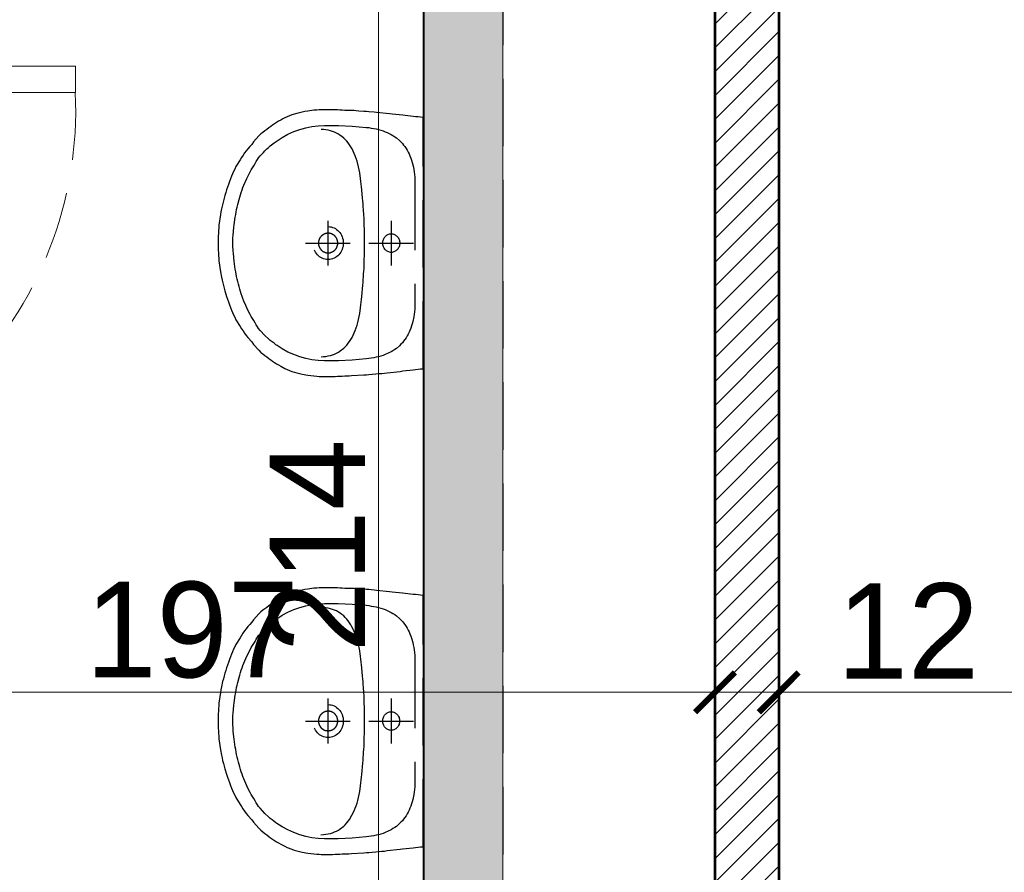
# Model space of a CAD drawing. Header units: millimetres. Extents: x 49320 to 60117, y -4209 to 20568.
# Tile 199 of 252: x 51797 to 51982, y 6333 to 6493. Entities that reach past the tile are written whole.
import ezdxf

# ---------------------------------------------------------------- set-up
doc = ezdxf.new("R2010")
doc.units = ezdxf.units.MM
doc.linetypes.add('CONTINOUS', pattern=[0])
doc.linetypes.add('DASHED', pattern=[19.05, 12.7, -6.35])
doc.layers.add('_AA powierzchnia', color=3, linetype='Continuous', lineweight=25, plot=False)
for name, color, linetype, lineweight, true_color in [('_AA rozbiórki', 7, 'DASHED', 25, 0xc73200), ('_AA stolarka proj', 7, 'Continuous', 18, 0x003df5), ('_AA szraf PROJ', 7, 'Continuous', 13, 0x003df5), ('_AA WYMIARY proj', 7, 'CONTINOUS', 18, 0x0037db), ('_AA ściany proj.', 7, 'CONTINOUS', 53, 0x0037db), ('A armatura', 7, 'Continuous', 0, 0x0505ff)]:
    doc.layers.add(name, color=color, linetype=linetype, lineweight=lineweight, true_color=true_color)
doc.layers.add('_HD-INWENTARYZACJA_WIDOK', color=251, linetype='Continuous', lineweight=18)
doc.dimstyles.new('_HD_050_BET_CM', dxfattribs={"dimtxt": 10, "dimasz": 7.5, "dimexe": 2.5, "dimexo": 5, "dimgap": 2.5, "dimtad": 1, "dimdec": 1, "dimrnd": 0.5, "dimtxsty": 'Standard', "dimblk": 'ARCHTICK', "dimcen": 1.25, "dimclre": 208, "dimclrt": 256, "dimadec": 1, "dimazin": 0, "dimtfac": 1, "dimtdec": 1, "dimtix": 1, "dimtmove": 1, "dimatfit": 0, "dimldrblk": 'ARCHTICK', "dimfxl": 7.5, "dimfxlon": 1, "dimlwd": -1, "dimlwe": -1, "dimarcsym": 0})

# ---------------------------------------------------------------- blocks, each defined once
blk = doc.blocks.new('_HD_BLOKI_UMYWALKA3')
for points in [[(-25, -14.71), (-25, -14.76), (-25.03, -15.23), (-25.05, -15.67), (-25.08, -16.14), (-25.08, -16.58), (-25.1, -17.05), (-25.1, -19.2), (-25.08, -19.59), (-25.05, -20.01), (-25.03, -20.62), (-24.87, -21.74), (-24.8, -22.28), (-24.67, -22.82), (-24.57, -23.31), (-24.44, -23.8), (-24.14, -24.73), (-23.78, -25.62), (-23.6, -26.04), (-23.4, -26.44), (-23.17, -26.83), (-22.97, -27.23), (-22.71, -27.6), (-22.49, -28), (-22.23, -28.37), (-21.98, -28.72), (-21.7, -29.1), (-21.42, -29.45), (-21.14, -29.82), (-20.86, -30.17), (-20.56, -30.55), (-20.18, -30.94), (-19.06, -31.97), (-18.6, -32.3), (-18.19, -32.65), (-17.79, -33), (-17.38, -33.32), (-16.98, -33.63), (-16.54, -33.93), (-16.14, -34.21), (-15.71, -34.49), (-14.41, -35.26), (-13.95, -35.47), (-13.52, -35.71), (-13.06, -35.92), (-12.63, -36.1), (-12.1, -36.31), (-11.59, -36.5), (-11.06, -36.69), (-10.55, -36.87), (-10.04, -37.04), (-9.51, -37.2), (-9, -37.36), (-8.49, -37.5), (-7.96, -37.62), (-7.45, -37.76), (-6.44, -37.99), (-5.9, -38.09), (-5.4, -38.18), (-3.36, -38.46), (-2.86, -38.51), (-2.35, -38.53), (-1.84, -38.58), (-1.36, -38.6), (1.33, -38.6), (1.84, -38.58), (2.35, -38.53), (2.86, -38.51), (3.36, -38.46), (5.4, -38.18), (6.41, -37.99), (6.95, -37.88), (7.45, -37.76), (7.96, -37.62), (8.47, -37.5), (9, -37.36), (10.02, -37.04), (10.55, -36.87), (11.06, -36.69), (11.59, -36.5), (12.1, -36.31), (12.61, -36.1), (13.06, -35.92), (13.52, -35.71), (13.95, -35.47), (14.41, -35.26), (15.71, -34.49), (16.11, -34.21), (16.54, -33.93), (16.95, -33.63), (17.38, -33.32), (17.79, -33), (18.6, -32.3), (19.06, -31.97), (20.18, -30.94), (20.56, -30.55), (20.84, -30.17), (21.14, -29.82), (21.42, -29.45), (21.7, -29.1), (21.95, -28.72), (22.23, -28.37), (22.49, -28), (22.71, -27.6), (22.94, -27.23), (23.17, -26.83), (23.58, -26.04), (23.78, -25.62), (24.14, -24.73), (24.29, -24.26), (24.42, -23.8), (24.57, -23.31), (24.67, -22.82), (24.87, -21.74), (24.95, -21.18), (25, -20.62), (25.05, -20.01), (25.08, -19.59), (25.1, -19.2), (25.1, -17.05), (25.08, -16.58), (25.05, -16.14), (25.05, -15.67), (25.03, -15.23), (25, -14.76), (25, -14.71), (24.97, -14.41), (24.97, -13.96), (24.95, -13.52), (24.82, -11.19), (24.77, -10.7), (24.75, -10.23), (24.54, -8.27), (24.52, -7.78), (24.47, -7.29), (24.39, -6.8), (24.14, -4.34), (24.06, -3.85), (23.86, -1.89), (23.81, -1.42), (23.76, -0.93), (23.68, -0.47), (23.65, 0), (-23.65, 0), (-23.7, -0.47), (-23.76, -0.93), (-23.81, -1.42), (-23.86, -1.89), (-23.91, -2.38), (-23.96, -2.87), (-24.01, -3.36), (-24.09, -3.85), (-24.29, -5.81), (-24.37, -6.31), (-24.62, -8.76), (-24.64, -9.25), (-24.75, -10.23), (-24.77, -10.7), (-24.82, -11.19), (-24.87, -12.12), (-24.92, -12.59), (-24.95, -13.05), (-24.95, -13.52), (-25, -14.41)], [(-0.01, -35.87), (-0.98, -35.82), (-1.49, -35.8), (-2.93, -35.66), (-3.44, -35.61), (-4.89, -35.4), (-5.37, -35.31), (-5.85, -35.24), (-6.34, -35.15), (-6.79, -35.03), (-7.28, -34.91), (-8.19, -34.68), (-8.67, -34.54), (-9.13, -34.42), (-9.56, -34.26), (-10.02, -34.12), (-10.47, -33.95), (-10.91, -33.79), (-12.2, -33.23), (-13.42, -32.6), (-13.83, -32.37), (-14.59, -31.9), (-14.99, -31.64), (-15.4, -31.43), (-15.78, -31.2), (-16.09, -30.99), (-16.42, -30.71), (-16.77, -30.41), (-17.1, -30.1), (-17.41, -29.8), (-17.74, -29.47), (-18.02, -29.14), (-18.32, -28.79), (-18.88, -28.09), (-19.26, -27.53), (-19.92, -26.53), (-20.51, -25.48), (-21.01, -24.38), (-21.42, -23.26), (-21.72, -22.12), (-21.98, -20.95), (-22.11, -19.78), (-22.16, -18.59), (-22.16, -15.97), (-22.03, -13.36), (-21.8, -10.74), (-21.75, -10.25), (-21.67, -9.76), (-21.6, -9.29), (-21.5, -8.83), (-21.39, -8.38), (-21.14, -7.54), (-20.99, -7.15), (-20.84, -6.77), (-20.66, -6.4), (-20.45, -6.03), (-20.25, -5.7), (-20.05, -5.35), (-19.82, -5.04), (-19.31, -4.44), (-19.06, -4.18), (-18.75, -3.9), (-18.47, -3.67), (-18.17, -3.43), (-17.84, -3.2), (-17.51, -3.01), (-17.15, -2.8), (-16.8, -2.64), (-16.42, -2.48), (-16.01, -2.31), (-15.63, -2.17), (-14.77, -1.94), (-14.33, -1.84), (-13.88, -1.75), (-13.4, -1.68), (-12.91, -1.63), (-12.4, -1.59), (-11.39, -1.54), (11.36, -1.54), (11.9, -1.56), (12.4, -1.59), (12.91, -1.63), (13.4, -1.68), (13.85, -1.75), (14.77, -1.94), (15.2, -2.06), (15.6, -2.17), (16.01, -2.31), (16.42, -2.48), (16.77, -2.64), (17.15, -2.8), (17.48, -3.01), (17.84, -3.2), (18.14, -3.43), (18.47, -3.67), (18.75, -3.9), (19.03, -4.18), (19.31, -4.44), (19.82, -5.04), (20.05, -5.35), (20.25, -5.7), (20.45, -6.03), (20.99, -7.15), (21.14, -7.54), (21.39, -8.38), (21.5, -8.83), (21.6, -9.29), (21.67, -9.76), (21.75, -10.25), (21.8, -10.74), (22.03, -13.36), (22.16, -15.97), (22.16, -18.59), (22.11, -19.78), (21.95, -20.95), (21.72, -22.12), (21.39, -23.26), (20.99, -24.38), (20.51, -25.48), (19.92, -26.53), (19.26, -27.53), (19.13, -27.72), (18.85, -28.09), (18.6, -28.44), (18.32, -28.79), (18.02, -29.14), (17.41, -29.8), (16.42, -30.71), (16.09, -30.99), (15.76, -31.2), (15.38, -31.43), (14.99, -31.64), (14.59, -31.9), (13.83, -32.37), (13.42, -32.6), (12.61, -33.02), (12.18, -33.23), (11.77, -33.42), (10.91, -33.79), (10.45, -33.95), (10.02, -34.12), (9.56, -34.26), (9.1, -34.42), (8.65, -34.54), (8.19, -34.68), (7.73, -34.8), (7.25, -34.91), (6.79, -35.03), (6.31, -35.15), (5.83, -35.24), (5.37, -35.31), (4.89, -35.4), (3.92, -35.54), (3.42, -35.61), (1.97, -35.75), (1.46, -35.8), (0.5, -35.85)], [(-1.92, -17.91), (-1.92, -17.65), (-1.89, -17.63), (-1.89, -17.51), (-1.87, -17.51), (-1.87, -17.44), (-1.84, -17.42), (-1.84, -17.37), (-1.82, -17.35), (-1.82, -17.28), (-1.79, -17.28), (-1.79, -17.23), (-1.76, -17.21), (-1.76, -17.19), (-1.74, -17.16), (-1.74, -17.12), (-1.71, -17.12), (-1.71, -17.09), (-1.69, -17.07), (-1.69, -17.05), (-1.66, -17.02), (-1.66, -17), (-1.61, -16.95), (-1.61, -16.93), (-1.56, -16.88), (-1.56, -16.86), (-1.54, -16.86), (-1.54, -16.84), (-1.49, -16.79), (-1.49, -16.77), (-1.46, -16.77), (-1.46, -16.74), (-1.43, -16.72), (-1.41, -16.72), (-1.41, -16.7), (-1.36, -16.65), (-1.33, -16.65), (-1.33, -16.63), (-1.28, -16.58), (-1.26, -16.58), (-1.26, -16.56), (-1.23, -16.56), (-1.13, -16.46), (-1.1, -16.46), (-1.1, -16.44), (-1.05, -16.44), (-1, -16.39), (-0.98, -16.39), (-0.93, -16.35), (-0.88, -16.35), (-0.88, -16.32), (-0.83, -16.32), (-0.77, -16.28), (-0.72, -16.28), (-0.7, -16.25), (-0.65, -16.25), (-0.62, -16.23), (-0.57, -16.23), (-0.55, -16.21), (-0.47, -16.21), (-0.47, -16.18), (-0.34, -16.18), (-0.32, -16.16), (-0.11, -16.16), (-0.09, -16.14), (0.06, -16.14), (0.09, -16.16), (0.29, -16.16), (0.32, -16.18), (0.42, -16.18), (0.44, -16.21), (0.52, -16.21), (0.55, -16.23), (0.6, -16.23), (0.62, -16.25), (0.65, -16.25), (0.67, -16.28), (0.72, -16.28), (0.75, -16.3), (0.77, -16.3), (0.8, -16.32), (0.83, -16.32), (0.85, -16.35), (0.88, -16.35), (0.9, -16.37), (0.93, -16.37), (0.95, -16.39), (0.98, -16.39), (0.98, -16.42), (1, -16.42), (1.03, -16.44), (1.05, -16.44), (1.05, -16.46), (1.08, -16.46), (1.13, -16.51), (1.16, -16.51), (1.16, -16.53), (1.18, -16.53), (1.23, -16.58), (1.26, -16.58), (1.26, -16.6), (1.28, -16.63), (1.31, -16.63), (1.31, -16.65), (1.33, -16.65), (1.36, -16.67), (1.36, -16.7), (1.38, -16.7), (1.38, -16.72), (1.43, -16.77), (1.46, -16.77), (1.46, -16.79), (1.51, -16.84), (1.51, -16.86), (1.56, -16.91), (1.56, -16.93), (1.59, -16.93), (1.59, -16.95), (1.61, -16.98), (1.61, -17), (1.64, -17.02), (1.64, -17.05), (1.69, -17.09), (1.69, -17.14), (1.71, -17.14), (1.71, -17.19), (1.74, -17.21), (1.74, -17.23), (1.76, -17.26), (1.76, -17.3), (1.79, -17.33), (1.79, -17.37), (1.82, -17.4), (1.82, -17.44), (1.84, -17.47), (1.84, -17.54), (1.87, -17.56), (1.87, -17.7), (1.89, -17.72), (1.89, -18.08), (1.87, -18.1), (1.87, -18.22), (1.84, -18.24), (1.84, -18.33), (1.82, -18.36), (1.82, -18.4), (1.79, -18.43), (1.79, -18.47), (1.76, -18.5), (1.76, -18.54), (1.74, -18.54), (1.74, -18.59), (1.71, -18.61), (1.71, -18.64), (1.69, -18.66), (1.69, -18.71), (1.64, -18.75), (1.64, -18.8), (1.61, -18.8), (1.61, -18.82), (1.56, -18.87), (1.56, -18.89), (1.51, -18.94), (1.51, -18.96), (1.49, -18.96), (1.49, -18.99), (1.43, -19.03), (1.43, -19.06), (1.41, -19.06), (1.38, -19.08), (1.38, -19.1), (1.36, -19.1), (1.36, -19.13), (1.33, -19.13), (1.31, -19.15), (1.31, -19.17), (1.28, -19.17), (1.28, -19.2), (1.26, -19.2), (1.23, -19.22), (1.23, -19.24), (1.21, -19.24), (1.16, -19.29), (1.13, -19.29), (1.13, -19.31), (1.1, -19.31), (1.05, -19.36), (1.03, -19.36), (0.98, -19.41), (0.93, -19.41), (0.93, -19.43), (0.9, -19.43), (0.88, -19.45), (0.85, -19.45), (0.85, -19.48), (0.8, -19.48), (0.77, -19.5), (0.75, -19.5), (0.72, -19.52), (0.67, -19.52), (0.67, -19.55), (0.62, -19.55), (0.6, -19.57), (0.55, -19.57), (0.52, -19.59), (0.44, -19.59), (0.42, -19.62), (0.32, -19.62), (0.29, -19.64), (0.09, -19.64), (0.06, -19.66), (-0.09, -19.66), (-0.11, -19.64), (-0.32, -19.64), (-0.34, -19.62), (-0.44, -19.62), (-0.47, -19.59), (-0.55, -19.59), (-0.55, -19.57), (-0.62, -19.57), (-0.65, -19.55), (-0.7, -19.55), (-0.72, -19.52), (-0.77, -19.52), (-0.77, -19.5), (-0.83, -19.5), (-0.88, -19.45), (-0.93, -19.45), (-0.98, -19.41), (-1, -19.41), (-1, -19.38), (-1.05, -19.38), (-1.1, -19.34), (-1.13, -19.34), (-1.13, -19.31), (-1.16, -19.31), (-1.18, -19.29), (-1.21, -19.29), (-1.21, -19.27), (-1.23, -19.24), (-1.26, -19.24), (-1.26, -19.22), (-1.28, -19.22), (-1.28, -19.2), (-1.31, -19.2), (-1.33, -19.17), (-1.33, -19.15), (-1.36, -19.15), (-1.41, -19.1), (-1.41, -19.08), (-1.43, -19.08), (-1.46, -19.06), (-1.46, -19.03), (-1.49, -19.03), (-1.49, -19.01), (-1.51, -19.01), (-1.51, -18.99), (-1.54, -18.96), (-1.54, -18.94), (-1.56, -18.94), (-1.56, -18.92), (-1.61, -18.87), (-1.61, -18.85), (-1.64, -18.85), (-1.64, -18.82), (-1.66, -18.8), (-1.66, -18.78), (-1.69, -18.75), (-1.69, -18.73), (-1.71, -18.71), (-1.71, -18.68), (-1.74, -18.66), (-1.74, -18.64), (-1.76, -18.61), (-1.76, -18.59), (-1.79, -18.57), (-1.79, -18.52), (-1.82, -18.52), (-1.82, -18.45), (-1.84, -18.43), (-1.84, -18.38), (-1.87, -18.36), (-1.87, -18.29), (-1.89, -18.26), (-1.89, -18.17), (-1.92, -18.15)]]:
    blk.add_lwpolyline(points, close=True)
for points in [[(-0.01, -10.23), (-0.01, -1.8)], [(-4.23, -6.01), (4.2, -6.01)], [(21.39, -19.24), (21.37, -18.78), (21.32, -18.33), (21.24, -17.89), (21.17, -17.47), (21.04, -17.07), (20.89, -16.67), (20.71, -16.3), (20.53, -15.95), (20.3, -15.62), (19.79, -14.97), (19.51, -14.69), (19.18, -14.39), (18.85, -14.13), (18.5, -13.87), (17.74, -13.4), (16.87, -12.98), (16.42, -12.8), (15.93, -12.61), (15.43, -12.45), (14.92, -12.31), (14.39, -12.17), (13.83, -12.03), (13.24, -11.91), (12.18, -11.77), (11.64, -11.72), (11.11, -11.65), (10.58, -11.61), (10.04, -11.54), (7.91, -11.35), (7.4, -11.3), (6.87, -11.28), (6.34, -11.23), (5.83, -11.21), (5.29, -11.19), (4.79, -11.14), (4.25, -11.12), (3.75, -11.09), (3.21, -11.09), (2.2, -11.05), (1.16, -11.05), (0.65, -11.02), (-0.65, -11.02), (-1.16, -11.05), (-2.2, -11.05), (-2.7, -11.07), (-3.24, -11.09), (-3.75, -11.09), (-4.25, -11.12), (-4.79, -11.14), (-5.29, -11.19), (-6.36, -11.23), (-6.87, -11.28), (-7.4, -11.3), (-7.94, -11.35), (-8.44, -11.4), (-10.04, -11.54), (-10.58, -11.61), (-11.11, -11.65), (-11.64, -11.72), (-12.18, -11.77), (-13.24, -11.91), (-13.83, -12.03), (-14.39, -12.17), (-15.45, -12.45), (-15.93, -12.61), (-16.42, -12.8), (-16.87, -12.98), (-17.33, -13.19), (-17.74, -13.4), (-18.14, -13.64), (-18.52, -13.87), (-18.88, -14.13), (-19.21, -14.39), (-19.51, -14.69), (-19.79, -14.97), (-20.07, -15.3), (-20.3, -15.62), (-20.53, -15.95), (-20.73, -16.3), (-20.89, -16.67), (-21.04, -17.07), (-21.17, -17.47), (-21.27, -17.89), (-21.34, -18.33), (-21.37, -18.78), (-21.39, -19.24)], [(-0.01, -22.16), (-0.01, -13.73)], [(-4.23, -17.95), (4.2, -17.95)]]:
    blk.add_lwpolyline(points)
at = {"lineweight": 25}
for centre, major_axis, ratio in [((-0.01, -6.01), (-1.75, 0), 0.912968), ((-0.01, -17.9), (-3.1, 0), 0.923403)]:
    blk.add_ellipse(centre, major_axis=major_axis, ratio=ratio, start_param=0, end_param=6.283185, dxfattribs=at)
blk = doc.blocks.new('G$C6B1C4F7D')
at = {"layer": '_AA stolarka proj'}
blk.add_line((44.9, 92.84), (44.9, 54.91), dxfattribs=at)
for points in [[(0, 83.39), (4.99, 83.39), (4.99, 76.4), (0, 76.4)], [(84.81, 83.39), (89.8, 83.39), (89.8, 76.4), (84.81, 76.4)], [(4.99, 79.9), (9.98, 79.9), (9.98, 0.07), (4.99, 0.07)]]:
    blk.add_lwpolyline(points, close=True, dxfattribs=at)
at = {"layer": '_AA stolarka proj', "linetype": 'DASHED'}
blk.add_arc((13.27, 71.7), 71.7, 267.3274, 3.7658, dxfattribs=at)
blk = doc.blocks.new('_ArchTick')
at = {"color": 0, "linetype": 'ByBlock', "const_width": 0.15}
blk.add_lwpolyline([(-0.5, -0.5), (0.5, 0.5)], dxfattribs=at)
blk = doc.blocks.new('*D1507')
at = {"layer": '_AA WYMIARY proj', "color": 208, "ltscale": 3}
for p, q in [((51730.55, 6374.22), (51730.55, 6364.22)), ((51927.58, 6374.22), (51927.58, 6364.22))]:
    blk.add_line(p, q, dxfattribs=at)
at = {"layer": '_AA WYMIARY proj', "ltscale": 3}
blk.add_line((51730.55, 6366.72), (51927.58, 6366.72), dxfattribs=at)
at = {"layer": 'Defpoints', "color": 0}
for p in [(51927.58, 6401.8), (51730.55, 6385.52), (51927.58, 6366.72)]:
    blk.add_point(p, dxfattribs=at)
at = {"layer": '_AA WYMIARY proj', "linetype": 'ByBlock', "xscale": 7.5, "yscale": 7.5, "zscale": 7.5, "rotation": 180}
blk.add_blockref('_ArchTick', (51730.55, 6366.72), dxfattribs=at)
at = {"layer": '_AA WYMIARY proj', "linetype": 'ByBlock', "xscale": 7.5, "yscale": 7.5, "zscale": 7.5}
blk.add_blockref('_ArchTick', (51927.58, 6366.72), dxfattribs=at)
at = {"layer": '_AA WYMIARY proj', "insert": (51829.06, 6378.41), "char_height": 18, "attachment_point": 5}
blk.add_mtext('197', dxfattribs=at)
blk = doc.blocks.new('*D1511')
at = {"layer": '_AA WYMIARY proj', "color": 208, "ltscale": 3}
for p, q in [((51927.58, 6374.22), (51927.58, 6364.22)), ((51939.58, 6374.22), (51939.58, 6364.22))]:
    blk.add_line(p, q, dxfattribs=at)
at = {"layer": '_AA WYMIARY proj', "ltscale": 3}
for q in [(51927.58, 6366.72), (51978.37, 6366.72)]:
    blk.add_line((51939.58, 6366.72), q, dxfattribs=at)
at = {"layer": 'Defpoints', "color": 0}
for p in [(51927.58, 6490.85), (51939.58, 6490.85), (51927.58, 6366.72)]:
    blk.add_point(p, dxfattribs=at)
at = {"layer": '_AA WYMIARY proj', "linetype": 'ByBlock', "xscale": 7.5, "yscale": 7.5, "zscale": 7.5, "rotation": 180}
blk.add_blockref('_ArchTick', (51927.58, 6366.72), dxfattribs=at)
at = {"layer": '_AA WYMIARY proj', "linetype": 'ByBlock', "xscale": 7.5, "yscale": 7.5, "zscale": 7.5}
blk.add_blockref('_ArchTick', (51939.58, 6366.72), dxfattribs=at)
at = {"layer": '_AA WYMIARY proj', "insert": (51963.91, 6378.26), "char_height": 18, "attachment_point": 5}
blk.add_mtext('12', dxfattribs=at)
blk = doc.blocks.new('*D1512')
at = {"layer": '_AA WYMIARY proj', "color": 208, "ltscale": 3}
for p, q in [((51939.58, 6359.22), (51939.58, 6369.22)), ((52157.58, 6359.22), (52157.58, 6369.22))]:
    blk.add_line(p, q, dxfattribs=at)
at = {"layer": '_AA WYMIARY proj', "ltscale": 3}
blk.add_line((51939.58, 6366.72), (52157.58, 6366.72), dxfattribs=at)
at = {"layer": 'Defpoints', "color": 0}
for p in [(52157.58, 6366.72), (51939.58, 6311.52), (52157.58, 6311.52)]:
    blk.add_point(p, dxfattribs=at)
at = {"layer": '_AA WYMIARY proj', "linetype": 'ByBlock', "xscale": 7.5, "yscale": 7.5, "zscale": 7.5, "rotation": 180}
blk.add_blockref('_ArchTick', (51939.58, 6366.72), dxfattribs=at)
at = {"layer": '_AA WYMIARY proj', "linetype": 'ByBlock', "xscale": 7.5, "yscale": 7.5, "zscale": 7.5}
blk.add_blockref('_ArchTick', (52157.58, 6366.72), dxfattribs=at)
at = {"layer": '_AA WYMIARY proj', "insert": (52048.58, 6378.41), "char_height": 18, "attachment_point": 5}
blk.add_mtext('218', dxfattribs=at)
blk = doc.blocks.new('*D1516')
at = {"layer": '_AA WYMIARY proj', "color": 208, "ltscale": 3}
for p, q in [((52015.5, 6501.3), (52025.5, 6501.3)), ((52015.5, 6287.3), (52025.5, 6287.3))]:
    blk.add_line(p, q, dxfattribs=at)
at = {"layer": '_AA WYMIARY proj', "ltscale": 3}
blk.add_line((52023, 6501.3), (52023, 6287.3), dxfattribs=at)
at = {"layer": 'Defpoints', "color": 0}
for p in [(51939.58, 6501.3), (51939.58, 6287.3), (52023, 6287.3)]:
    blk.add_point(p, dxfattribs=at)
at = {"layer": '_AA WYMIARY proj', "linetype": 'ByBlock', "xscale": 7.5, "yscale": 7.5, "zscale": 7.5}
for p, rotation in [((52023, 6501.3), 90), ((52023, 6287.3), 270)]:
    blk.add_blockref('_ArchTick', p, dxfattribs=dict(at, rotation=rotation))
at = {"layer": '_AA WYMIARY proj', "insert": (52011.46, 6410.76), "char_height": 18, "attachment_point": 5, "rotation": 90}
blk.add_mtext('214', dxfattribs=at)
blk = doc.blocks.new('*D1518')
at = {"layer": '_AA WYMIARY proj', "ltscale": 3}
blk.add_line((51864.18, 6501.3), (51864.18, 6287.3), dxfattribs=at)
at = {"layer": '_AA WYMIARY proj', "color": 208, "ltscale": 3}
for p, q in [((51865.24, 6501.3), (51866.68, 6501.3)), ((51861.81, 6287.3), (51861.68, 6287.3))]:
    blk.add_line(p, q, dxfattribs=at)
at = {"layer": 'Defpoints', "color": 0}
for p in [(51860.24, 6501.3), (51864.18, 6287.3), (51866.81, 6287.3)]:
    blk.add_point(p, dxfattribs=at)
at = {"layer": '_AA WYMIARY proj', "linetype": 'ByBlock', "xscale": 7.5, "yscale": 7.5, "zscale": 7.5}
for p, rotation in [((51864.18, 6501.3), 90), ((51864.18, 6287.3), 270)]:
    blk.add_blockref('_ArchTick', p, dxfattribs=dict(at, rotation=rotation))
at = {"layer": '_AA WYMIARY proj', "insert": (51852.64, 6394.3), "char_height": 18, "attachment_point": 5, "rotation": 90}
blk.add_mtext('214', dxfattribs=at)

msp = doc.modelspace()

# ---------------------------------------------------------------- hatches: boundary and pattern name
at = {"layer": '_AA rozbiórki', "ltscale": 3}
h = msp.add_hatch(dxfattribs=at)
h.set_pattern_fill('AR-CONC', color=256, scale=0.14)
h.set_pattern_definition([(50, (0, 8156.302), (25.505854, -2.231472), [2.667, -29.337]), (355, (0, 8156.302), (-4.934079, 26.747958), [2.1336, -23.469682]), (100.451445, (2.125, 8156.116), (20.571775, 24.516485), [2.266601, -24.932634]), (46.1842, (0, 8163.414), (37.951066, -5.885926), [4.0005, -44.0055]), (96.63556, (3.163, 8162.923), (33.23658, 34.639657), [3.399903, -37.398985]), (351.18415, (0, 8163.414), (33.23658, 34.639657), [3.200395, -35.204362]), (21, (3.556, 8161.636), (21.226015, -14.317128), [2.667, -29.337]), (326, (3.556, 8161.636), (8.652284, 25.786315), [2.1336, -23.4696]), (71.451445, (5.325, 8160.442), (29.878299, 11.469188), [2.266601, -24.932591]), (37.5, (0, 8156.302), (0.4324045, 11.8377054), [0, -23.18512, 0, -23.8252, 0, -23.5585]), (7.5, (0, 8156.302), (9.3547528, 14.0252805), [0, -13.58392, 0, -22.65172, 0, -8.9789]), (327.5, (-7.93, 8156.302), (18.9826833, -0.8020242), [0, -8.89, 0, -27.7368, 0, -36.8046]), (317.5, (-11.486, 8156.302), (20.7380854, 3.559709), [0, -11.557, 0, -18.42008, 0, -26.1366])])
h.paths.add_polyline_path([(51872.79, 6501.3), (51887.58, 6501.3), (51887.58, 6072.3), (51857.58, 6072.3), (51857.58, 5991.3), (51935.58, 5991.3), (51935.58, 5979.3), (51857.58, 5979.3), (51857.58, 5849.3), (51842.58, 5849.3), (51842.58, 5861.3), (51842.58, 6087.3), (51872.58, 6087.3)])
at = {"layer": '_AA szraf PROJ', "ltscale": 3, "transparency": 33554687}
h = msp.add_hatch(dxfattribs=at)
h.set_pattern_fill('ANSI31', color=256)
h.set_pattern_definition([(45, (-1, 8153.6996), (-2.24506403, 2.24506403), [])])
h.paths.add_polyline_path([(51659.58, 6145.26), (51941.79, 6145.26), (51941.79, 5849.3), (51848.79, 5849.3), (51848.79, 5861.3), (51929.79, 5861.3), (51929.79, 6133.26), (51659.58, 6133.26)])
h.paths.add_polyline_path([(51591.58, 6287.3), (51765.81, 6287.3), (51765.81, 6275.3), (51591.58, 6275.3)])
h.paths.add_polyline_path([(51743.63, 6242.26), (51755.63, 6242.26), (51755.63, 6275.3), (51743.63, 6275.3)])
h.paths.add_polyline_path([(51866.81, 6287.3), (52044.58, 6287.3), (52044.58, 6275.3), (51866.81, 6275.3)])
h.paths.add_polyline_path([(51743.63, 6145.26), (51755.63, 6145.26), (51755.63, 6151.26), (51743.63, 6151.26)])
h.paths.add_polyline_path([(52145.58, 6287.3), (52157.58, 6287.3), (52157.58, 6275.3), (52145.58, 6275.3)])
h.paths.add_polyline_path([(51939.58, 6501.3), (51927.58, 6501.3), (51927.58, 6287.3), (51939.58, 6287.3)])
h.paths.add_polyline_path([(51724.55, 6501.3), (51730.55, 6501.3), (51730.55, 6489.64), (51724.55, 6489.64)])
h.paths.add_polyline_path([(51724.55, 6399.64), (51730.58, 6399.64), (51730.58, 6385.52), (51724.55, 6385.52)])
h.paths.add_polyline_path([(51724.55, 6295.52), (51730.55, 6295.52), (51730.55, 6287.3), (51724.55, 6287.3)])

# ---------------------------------------------------------------- linework, layer by layer
at = {"layer": '_AA powierzchnia', "ltscale": 3}
for points in [[(51591.58, 6501.3), (51724.55, 6501.3), (51724.55, 6489.64), (51730.55, 6489.64), (51730.55, 6501.3), (51800.58, 6501.3), (51927.58, 6501.3), (51927.58, 6287.3), (51765.81, 6287.3), (51730.55, 6287.31), (51730.55, 6295.52), (51724.55, 6295.52), (51724.55, 6287.3), (51591.58, 6287.3), (51591.58, 6391.3), (51724.55, 6391.3), (51724.55, 6385.52), (51730.55, 6385.52), (51730.55, 6399.64), (51724.55, 6399.64), (51724.55, 6397.3), (51591.58, 6397.3), (51591.58, 6501.3)], [(51939.58, 6501.3), (52157.58, 6501.3), (52157.58, 6476.3), (52199.58, 6476.3), (52199.58, 6501.3), (52479.58, 6501.3), (52479.58, 6342.2), (52199.58, 6342.3), (52199.58, 6375.3), (52157.58, 6375.3), (52157.58, 6287.3), (51939.58, 6287.3), (51939.58, 6501.3)]]:
    msp.add_lwpolyline(points, dxfattribs=at)
at = {"layer": '_AA rozbiórki'}
for points in [[(51872.79, 6501.3), (51887.58, 6501.3), (51887.58, 6072.3), (51857.58, 6072.3), (51857.58, 5991.3), (51935.58, 5991.3), (51935.58, 5979.3), (51857.58, 5979.3), (51857.58, 5849.3), (51842.58, 5849.3), (51842.58, 5861.3), (51842.58, 6087.3), (51872.58, 6087.3), (51872.79, 6501.3)], [(51853.33, 6339.91), (51853.8, 6339.93), (51854.24, 6339.98), (51854.69, 6340.06), (51855.11, 6340.14), (51855.51, 6340.26), (51855.9, 6340.42), (51856.28, 6340.59), (51856.63, 6340.77), (51856.95, 6341), (51857.61, 6341.51), (51857.89, 6341.79), (51858.19, 6342.12), (51858.45, 6342.45), (51858.7, 6342.8), (51859.17, 6343.56), (51859.59, 6344.43), (51859.78, 6344.88), (51859.97, 6345.37), (51860.13, 6345.87), (51860.27, 6346.38), (51860.41, 6346.92), (51860.55, 6347.47), (51860.67, 6348.06), (51860.81, 6349.13), (51860.85, 6349.66), (51860.92, 6350.19), (51860.97, 6350.73), (51861.04, 6351.26), (51861.23, 6353.39), (51861.27, 6353.9), (51861.3, 6354.43), (51861.34, 6354.97), (51861.37, 6355.47), (51861.39, 6356.01), (51861.44, 6356.51), (51861.46, 6357.05), (51861.48, 6357.56), (51861.48, 6358.09), (51861.53, 6359.1), (51861.53, 6360.15), (51861.55, 6360.65), (51861.55, 6361.95), (51861.53, 6362.46), (51861.53, 6363.5), (51861.51, 6364.01), (51861.48, 6364.54), (51861.48, 6365.05), (51861.46, 6365.55), (51861.44, 6366.09), (51861.39, 6366.6), (51861.34, 6367.66), (51861.3, 6368.17), (51861.27, 6368.7), (51861.23, 6369.24), (51861.18, 6369.74), (51861.04, 6371.34), (51860.97, 6371.88), (51860.92, 6372.41), (51860.85, 6372.94), (51860.81, 6373.48), (51860.67, 6374.54), (51860.55, 6375.13), (51860.41, 6375.69), (51860.13, 6376.75), (51859.97, 6377.24), (51859.78, 6377.72), (51859.59, 6378.18), (51859.38, 6378.63), (51859.17, 6379.04), (51858.94, 6379.45), (51858.7, 6379.83), (51858.45, 6380.18), (51858.19, 6380.51), (51857.89, 6380.82), (51857.61, 6381.1), (51857.28, 6381.38), (51856.95, 6381.6), (51856.63, 6381.83), (51856.28, 6382.04), (51855.9, 6382.19), (51855.51, 6382.34), (51855.11, 6382.47), (51854.69, 6382.57), (51854.24, 6382.64), (51853.8, 6382.67), (51853.33, 6382.7)], [(51854.63, 6365.53), (51854.63, 6357.1)], [(51866.56, 6365.53), (51866.56, 6357.1)], [(51850.41, 6361.31), (51858.85, 6361.31)], [(51862.35, 6361.31), (51870.78, 6361.31)]]:
    msp.add_lwpolyline(points, dxfattribs=at)
for points in [[(51857.86, 6386.3), (51857.82, 6386.3), (51857.35, 6386.33), (51856.91, 6386.35), (51856.44, 6386.38), (51856, 6386.38), (51855.53, 6386.4), (51853.38, 6386.4), (51852.98, 6386.38), (51852.56, 6386.35), (51851.96, 6386.33), (51850.83, 6386.17), (51850.3, 6386.1), (51849.76, 6385.97), (51849.27, 6385.87), (51848.78, 6385.74), (51847.85, 6385.44), (51846.96, 6385.08), (51846.54, 6384.9), (51846.14, 6384.7), (51845.74, 6384.47), (51845.35, 6384.27), (51844.97, 6384.02), (51844.58, 6383.79), (51844.2, 6383.53), (51843.85, 6383.28), (51843.48, 6383), (51843.13, 6382.72), (51842.75, 6382.44), (51842.4, 6382.16), (51842.03, 6381.86), (51841.63, 6381.48), (51840.61, 6380.36), (51840.28, 6379.9), (51839.93, 6379.5), (51839.58, 6379.09), (51839.25, 6378.68), (51838.95, 6378.28), (51838.64, 6377.85), (51838.36, 6377.44), (51838.08, 6377.01), (51837.31, 6375.71), (51837.1, 6375.26), (51836.87, 6374.82), (51836.66, 6374.37), (51836.47, 6373.93), (51836.26, 6373.4), (51836.08, 6372.89), (51835.89, 6372.36), (51835.7, 6371.85), (51835.54, 6371.34), (51835.38, 6370.81), (51835.21, 6370.3), (51835.07, 6369.8), (51834.96, 6369.26), (51834.81, 6368.75), (51834.58, 6367.74), (51834.49, 6367.21), (51834.39, 6366.7), (51834.11, 6364.67), (51834.07, 6364.16), (51834.04, 6363.65), (51834, 6363.14), (51833.97, 6362.66), (51833.97, 6359.97), (51834, 6359.46), (51834.04, 6358.95), (51834.07, 6358.44), (51834.11, 6357.94), (51834.39, 6355.91), (51834.58, 6354.89), (51834.7, 6354.36), (51834.81, 6353.85), (51834.96, 6353.34), (51835.07, 6352.83), (51835.21, 6352.3), (51835.54, 6351.28), (51835.7, 6350.75), (51835.89, 6350.24), (51836.08, 6349.71), (51836.26, 6349.2), (51836.47, 6348.69), (51836.66, 6348.24), (51836.87, 6347.78), (51837.1, 6347.35), (51837.31, 6346.89), (51838.08, 6345.6), (51838.36, 6345.19), (51838.64, 6344.76), (51838.95, 6344.35), (51839.25, 6343.92), (51839.58, 6343.51), (51840.28, 6342.7), (51840.61, 6342.24), (51841.63, 6341.13), (51842.03, 6340.75), (51842.4, 6340.47), (51842.75, 6340.16), (51843.13, 6339.88), (51843.48, 6339.6), (51843.85, 6339.35), (51844.2, 6339.07), (51844.58, 6338.82), (51844.97, 6338.59), (51845.35, 6338.36), (51845.74, 6338.13), (51846.54, 6337.72), (51846.96, 6337.52), (51847.85, 6337.16), (51848.31, 6337.01), (51848.78, 6336.89), (51849.27, 6336.73), (51849.76, 6336.63), (51850.83, 6336.43), (51851.4, 6336.35), (51851.96, 6336.3), (51852.56, 6336.25), (51852.98, 6336.23), (51853.38, 6336.2), (51855.53, 6336.2), (51856, 6336.23), (51856.44, 6336.25), (51856.91, 6336.25), (51857.35, 6336.28), (51857.82, 6336.3), (51857.86, 6336.3), (51858.17, 6336.33), (51858.61, 6336.33), (51859.06, 6336.35), (51861.39, 6336.48), (51861.88, 6336.53), (51862.35, 6336.56), (51864.31, 6336.76), (51864.8, 6336.78), (51865.29, 6336.83), (51865.78, 6336.91), (51868.23, 6337.16), (51868.72, 6337.24), (51870.68, 6337.44), (51871.15, 6337.5), (51871.64, 6337.55), (51872.11, 6337.62), (51872.58, 6337.65), (51872.58, 6384.96), (51872.11, 6385.01), (51871.64, 6385.06), (51871.15, 6385.11), (51870.68, 6385.16), (51870.19, 6385.21), (51869.7, 6385.26), (51869.21, 6385.31), (51868.72, 6385.39), (51866.76, 6385.59), (51866.27, 6385.67), (51863.82, 6385.92), (51863.33, 6385.95), (51862.35, 6386.05), (51861.88, 6386.07), (51861.39, 6386.12), (51860.46, 6386.17), (51859.99, 6386.23), (51859.52, 6386.25), (51859.06, 6386.25), (51858.17, 6386.3)], [(51836.71, 6361.31), (51836.75, 6362.28), (51836.78, 6362.79), (51836.92, 6364.23), (51836.96, 6364.74), (51837.17, 6366.19), (51837.27, 6366.67), (51837.34, 6367.15), (51837.43, 6367.64), (51837.55, 6368.09), (51837.66, 6368.58), (51837.9, 6369.49), (51838.04, 6369.97), (51838.15, 6370.43), (51838.32, 6370.86), (51838.46, 6371.32), (51838.62, 6371.78), (51838.78, 6372.21), (51839.35, 6373.5), (51839.98, 6374.72), (51840.21, 6375.13), (51840.68, 6375.89), (51840.93, 6376.3), (51841.14, 6376.7), (51841.38, 6377.08), (51841.59, 6377.39), (51841.87, 6377.72), (51842.17, 6378.07), (51842.47, 6378.4), (51842.78, 6378.71), (51843.11, 6379.04), (51843.43, 6379.32), (51843.78, 6379.62), (51844.48, 6380.18), (51845.04, 6380.56), (51846.05, 6381.22), (51847.1, 6381.81), (51848.2, 6382.31), (51849.32, 6382.72), (51850.46, 6383.03), (51851.63, 6383.28), (51852.8, 6383.41), (51853.99, 6383.46), (51856.6, 6383.46), (51859.22, 6383.33), (51861.83, 6383.1), (51862.32, 6383.05), (51862.81, 6382.97), (51863.28, 6382.9), (51863.75, 6382.8), (51864.19, 6382.7), (51865.03, 6382.44), (51865.43, 6382.29), (51865.8, 6382.14), (51866.18, 6381.96), (51866.55, 6381.76), (51866.88, 6381.55), (51867.23, 6381.35), (51867.53, 6381.12), (51868.14, 6380.61), (51868.4, 6380.36), (51868.68, 6380.05), (51868.91, 6379.78), (51869.14, 6379.47), (51869.38, 6379.14), (51869.56, 6378.81), (51869.77, 6378.45), (51869.94, 6378.1), (51870.1, 6377.72), (51870.26, 6377.31), (51870.4, 6376.93), (51870.64, 6376.07), (51870.73, 6375.64), (51870.82, 6375.18), (51870.89, 6374.7), (51870.94, 6374.21), (51870.99, 6373.71), (51871.04, 6372.69), (51871.04, 6349.94), (51871.01, 6349.4), (51870.99, 6348.9), (51870.94, 6348.39), (51870.89, 6347.91), (51870.82, 6347.45), (51870.64, 6346.54), (51870.52, 6346.1), (51870.4, 6345.7), (51870.26, 6345.29), (51870.1, 6344.88), (51869.94, 6344.53), (51869.77, 6344.15), (51869.56, 6343.82), (51869.38, 6343.46), (51869.14, 6343.16), (51868.91, 6342.83), (51868.68, 6342.55), (51868.4, 6342.27), (51868.14, 6341.99), (51867.53, 6341.48), (51867.23, 6341.25), (51866.88, 6341.05), (51866.55, 6340.85), (51865.43, 6340.31), (51865.03, 6340.16), (51864.19, 6339.91), (51863.75, 6339.81), (51863.28, 6339.7), (51862.81, 6339.63), (51862.32, 6339.55), (51861.83, 6339.5), (51859.22, 6339.27), (51856.6, 6339.15), (51853.99, 6339.15), (51852.8, 6339.2), (51851.63, 6339.35), (51850.46, 6339.58), (51849.32, 6339.91), (51848.2, 6340.31), (51847.1, 6340.8), (51846.05, 6341.38), (51845.04, 6342.04), (51844.86, 6342.17), (51844.48, 6342.45), (51844.13, 6342.7), (51843.78, 6342.98), (51843.43, 6343.28), (51842.78, 6343.89), (51841.87, 6344.88), (51841.59, 6345.21), (51841.38, 6345.54), (51841.14, 6345.93), (51840.93, 6346.31), (51840.68, 6346.71), (51840.21, 6347.47), (51839.98, 6347.88), (51839.56, 6348.69), (51839.35, 6349.13), (51839.16, 6349.53), (51838.78, 6350.4), (51838.62, 6350.85), (51838.46, 6351.28), (51838.32, 6351.74), (51838.15, 6352.2), (51838.04, 6352.66), (51837.9, 6353.11), (51837.78, 6353.57), (51837.66, 6354.05), (51837.55, 6354.51), (51837.43, 6354.99), (51837.34, 6355.47), (51837.27, 6355.93), (51837.17, 6356.41), (51837.03, 6357.38), (51836.96, 6357.89), (51836.82, 6359.33), (51836.78, 6359.84), (51836.73, 6360.81)], [(51854.66, 6363.22), (51854.92, 6363.22), (51854.94, 6363.19), (51855.06, 6363.19), (51855.06, 6363.17), (51855.13, 6363.17), (51855.16, 6363.14), (51855.2, 6363.14), (51855.23, 6363.12), (51855.3, 6363.12), (51855.3, 6363.09), (51855.34, 6363.09), (51855.37, 6363.07), (51855.39, 6363.07), (51855.41, 6363.04), (51855.46, 6363.04), (51855.46, 6363.02), (51855.48, 6363.02), (51855.51, 6362.99), (51855.53, 6362.99), (51855.55, 6362.96), (51855.58, 6362.96), (51855.62, 6362.91), (51855.65, 6362.91), (51855.69, 6362.86), (51855.72, 6362.86), (51855.72, 6362.84), (51855.74, 6362.84), (51855.79, 6362.79), (51855.81, 6362.79), (51855.81, 6362.76), (51855.83, 6362.76), (51855.86, 6362.74), (51855.86, 6362.71), (51855.88, 6362.71), (51855.93, 6362.66), (51855.93, 6362.63), (51855.95, 6362.63), (51856, 6362.58), (51856, 6362.56), (51856.02, 6362.56), (51856.02, 6362.53), (51856.11, 6362.43), (51856.11, 6362.41), (51856.14, 6362.41), (51856.14, 6362.36), (51856.18, 6362.3), (51856.18, 6362.28), (51856.23, 6362.23), (51856.23, 6362.18), (51856.25, 6362.18), (51856.25, 6362.13), (51856.3, 6362.08), (51856.3, 6362.03), (51856.32, 6362), (51856.32, 6361.95), (51856.35, 6361.92), (51856.35, 6361.87), (51856.37, 6361.85), (51856.37, 6361.77), (51856.39, 6361.77), (51856.39, 6361.64), (51856.42, 6361.62), (51856.42, 6361.42), (51856.44, 6361.39), (51856.44, 6361.24), (51856.42, 6361.21), (51856.42, 6361.01), (51856.39, 6360.98), (51856.39, 6360.88), (51856.37, 6360.86), (51856.37, 6360.78), (51856.35, 6360.76), (51856.35, 6360.7), (51856.32, 6360.68), (51856.32, 6360.65), (51856.3, 6360.63), (51856.3, 6360.58), (51856.28, 6360.55), (51856.28, 6360.53), (51856.25, 6360.5), (51856.25, 6360.48), (51856.23, 6360.45), (51856.23, 6360.43), (51856.21, 6360.4), (51856.21, 6360.37), (51856.18, 6360.35), (51856.18, 6360.32), (51856.16, 6360.32), (51856.16, 6360.3), (51856.14, 6360.27), (51856.14, 6360.25), (51856.11, 6360.25), (51856.11, 6360.22), (51856.07, 6360.17), (51856.07, 6360.15), (51856.04, 6360.15), (51856.04, 6360.12), (51856, 6360.07), (51856, 6360.04), (51855.97, 6360.04), (51855.95, 6360.02), (51855.95, 6359.99), (51855.93, 6359.99), (51855.93, 6359.97), (51855.9, 6359.94), (51855.88, 6359.94), (51855.88, 6359.92), (51855.86, 6359.92), (51855.81, 6359.87), (51855.81, 6359.84), (51855.79, 6359.84), (51855.74, 6359.79), (51855.72, 6359.79), (51855.67, 6359.74), (51855.65, 6359.74), (51855.65, 6359.71), (51855.62, 6359.71), (51855.6, 6359.69), (51855.58, 6359.69), (51855.55, 6359.66), (51855.53, 6359.66), (51855.48, 6359.61), (51855.44, 6359.61), (51855.44, 6359.59), (51855.39, 6359.59), (51855.37, 6359.56), (51855.34, 6359.56), (51855.32, 6359.54), (51855.27, 6359.54), (51855.25, 6359.51), (51855.2, 6359.51), (51855.18, 6359.49), (51855.13, 6359.49), (51855.11, 6359.46), (51855.04, 6359.46), (51855.02, 6359.44), (51854.87, 6359.44), (51854.85, 6359.41), (51854.5, 6359.41), (51854.48, 6359.44), (51854.36, 6359.44), (51854.34, 6359.46), (51854.24, 6359.46), (51854.22, 6359.49), (51854.17, 6359.49), (51854.15, 6359.51), (51854.1, 6359.51), (51854.08, 6359.54), (51854.03, 6359.54), (51854.03, 6359.56), (51853.99, 6359.56), (51853.96, 6359.59), (51853.94, 6359.59), (51853.92, 6359.61), (51853.87, 6359.61), (51853.82, 6359.66), (51853.78, 6359.66), (51853.78, 6359.69), (51853.75, 6359.69), (51853.71, 6359.74), (51853.68, 6359.74), (51853.64, 6359.79), (51853.61, 6359.79), (51853.61, 6359.82), (51853.59, 6359.82), (51853.54, 6359.87), (51853.52, 6359.87), (51853.52, 6359.89), (51853.5, 6359.92), (51853.47, 6359.92), (51853.47, 6359.94), (51853.45, 6359.94), (51853.45, 6359.97), (51853.43, 6359.99), (51853.4, 6359.99), (51853.4, 6360.02), (51853.38, 6360.02), (51853.38, 6360.04), (51853.36, 6360.07), (51853.33, 6360.07), (51853.33, 6360.1), (51853.29, 6360.15), (51853.29, 6360.17), (51853.26, 6360.17), (51853.26, 6360.2), (51853.22, 6360.25), (51853.22, 6360.27), (51853.17, 6360.32), (51853.17, 6360.37), (51853.15, 6360.37), (51853.15, 6360.4), (51853.12, 6360.43), (51853.12, 6360.45), (51853.1, 6360.45), (51853.1, 6360.5), (51853.08, 6360.53), (51853.08, 6360.55), (51853.05, 6360.58), (51853.05, 6360.63), (51853.03, 6360.63), (51853.03, 6360.68), (51853.01, 6360.7), (51853.01, 6360.76), (51852.98, 6360.78), (51852.98, 6360.86), (51852.96, 6360.88), (51852.96, 6360.98), (51852.94, 6361.01), (51852.94, 6361.21), (51852.91, 6361.24), (51852.91, 6361.39), (51852.94, 6361.42), (51852.94, 6361.62), (51852.96, 6361.64), (51852.96, 6361.75), (51852.98, 6361.77), (51852.98, 6361.85), (51853.01, 6361.85), (51853.01, 6361.92), (51853.03, 6361.95), (51853.03, 6362), (51853.05, 6362.03), (51853.05, 6362.08), (51853.08, 6362.08), (51853.08, 6362.13), (51853.12, 6362.18), (51853.12, 6362.23), (51853.17, 6362.28), (51853.17, 6362.3), (51853.19, 6362.3), (51853.19, 6362.36), (51853.24, 6362.41), (51853.24, 6362.43), (51853.26, 6362.43), (51853.26, 6362.46), (51853.29, 6362.48), (51853.29, 6362.51), (51853.31, 6362.51), (51853.33, 6362.53), (51853.33, 6362.56), (51853.36, 6362.56), (51853.36, 6362.58), (51853.38, 6362.58), (51853.38, 6362.61), (51853.4, 6362.63), (51853.43, 6362.63), (51853.43, 6362.66), (51853.47, 6362.71), (51853.5, 6362.71), (51853.5, 6362.74), (51853.52, 6362.76), (51853.54, 6362.76), (51853.54, 6362.79), (51853.57, 6362.79), (51853.57, 6362.81), (51853.59, 6362.81), (51853.61, 6362.84), (51853.64, 6362.84), (51853.64, 6362.86), (51853.66, 6362.86), (51853.71, 6362.91), (51853.73, 6362.91), (51853.73, 6362.94), (51853.75, 6362.94), (51853.78, 6362.96), (51853.8, 6362.96), (51853.82, 6362.99), (51853.85, 6362.99), (51853.87, 6363.02), (51853.89, 6363.02), (51853.92, 6363.04), (51853.94, 6363.04), (51853.96, 6363.07), (51853.99, 6363.07), (51854.01, 6363.09), (51854.06, 6363.09), (51854.06, 6363.12), (51854.13, 6363.12), (51854.15, 6363.14), (51854.2, 6363.14), (51854.22, 6363.17), (51854.29, 6363.17), (51854.31, 6363.19), (51854.41, 6363.19), (51854.43, 6363.22)]]:
    msp.add_lwpolyline(points, close=True, dxfattribs=at)
for centre, major_axis, ratio in [((51854.68, 6361.31), (0, 3.1), 0.923403), ((51866.56, 6361.31), (0, 1.75), 0.912968)]:
    msp.add_ellipse(centre, major_axis=major_axis, ratio=ratio, start_param=0, end_param=6.283185, dxfattribs=at)
at = {"layer": '_AA ściany proj.', "ltscale": 3}
msp.add_lwpolyline([(51927.58, 6287.3), (51927.58, 6501.3), (51939.58, 6501.3), (51939.58, 6287.3)], dxfattribs=at)
at = {"layer": '_HD-INWENTARYZACJA_WIDOK', "ltscale": 1.5}
msp.add_lwpolyline([(51857.58, 5991.3), (51857.58, 6072.3), (51887.58, 6072.3), (51887.58, 6501.3), (51939.58, 6501.3), (51939.58, 6556.3), (51800.58, 6556.3), (51800.58, 6501.3), (51872.58, 6501.3), (51872.58, 6087.3), (51842.58, 6087.3), (51842.58, 5849.3), (51857.58, 5849.3), (51857.58, 5979.3), (51935.58, 5979.3), (51935.58, 5991.3)], close=True, dxfattribs=at)
at = {"layer": 'A armatura'}
for points in [[(51872.79, 6501.3), (51927.58, 6501.3), (51927.58, 6287.3), (51872.79, 6287.3)], [(51939.58, 6498.3), (51994.36, 6498.3), (51994.36, 6287.3), (51939.58, 6287.3)]]:
    msp.add_lwpolyline(points, close=True, dxfattribs=at)

# ---------------------------------------------------------------- block references
at = {"layer": '_AA rozbiórki', "rotation": 270}
msp.add_blockref('_HD_BLOKI_UMYWALKA3', (51872.58, 6451.3), dxfattribs=at)
at = {"layer": '_AA stolarka proj', "xscale": -1.002227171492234, "yscale": 1.002227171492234, "zscale": 1.002227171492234, "rotation": 89.99999999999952}
msp.add_blockref('G$C6B1C4F7D', (51807.13, 6489.64), dxfattribs=at)

# ---------------------------------------------------------------- dimensions: what is measured, and where the dimension line sits
at = {"layer": '_AA WYMIARY proj', "ltscale": 3}
dim = msp.add_linear_dim(base=(51864.18, 6287.3), p1=(51860.24, 6501.3), p2=(51866.81, 6287.3), angle=90, dimstyle='_HD_050_BET_CM', override={"dimtxt": 18, "dimclrd": 256}, dxfattribs=at)
dim.commit()
dim.dimension.update_dxf_attribs({"geometry": '*D1518', "text_midpoint": (51852.64, 6394.3)})
dim = msp.add_linear_dim(base=(52023, 6287.3), p1=(51939.58, 6501.3), p2=(51939.58, 6287.3), angle=90, dimstyle='_HD_050_BET_CM', override={"dimtxt": 18, "dimclrd": 256}, dxfattribs=at)
dim.commit()
dim.dimension.update_dxf_attribs({"geometry": '*D1516', "text_midpoint": (52023, 6410.76), "dimtype": 160})
dim = msp.add_linear_dim(base=(51927.58, 6366.72), p1=(51939.58, 6490.85), p2=(51927.58, 6490.85), dimstyle='_HD_050_BET_CM', override={"dimtxt": 18, "dimclrd": 256}, dxfattribs=at)
dim.commit()
dim.dimension.update_dxf_attribs({"geometry": '*D1511', "text_midpoint": (51963.91, 6378.22), "dimtype": 160})
for base, p1, p2, picture, middle in [((51927.58, 6366.72), (51730.55, 6385.52), (51927.58, 6401.8), '*D1507', (51829.06, 6378.41)), ((52157.58, 6366.72), (51939.58, 6311.52), (52157.58, 6311.52), '*D1512', (52048.58, 6378.41))]:
    dim = msp.add_linear_dim(base=base, p1=p1, p2=p2, dimstyle='_HD_050_BET_CM', override={"dimtxt": 18, "dimclrd": 256}, dxfattribs=at)
    dim.commit()
    dim.dimension.update_dxf_attribs({"geometry": picture, "text_midpoint": middle})

doc.saveas('drawing.dxf')
